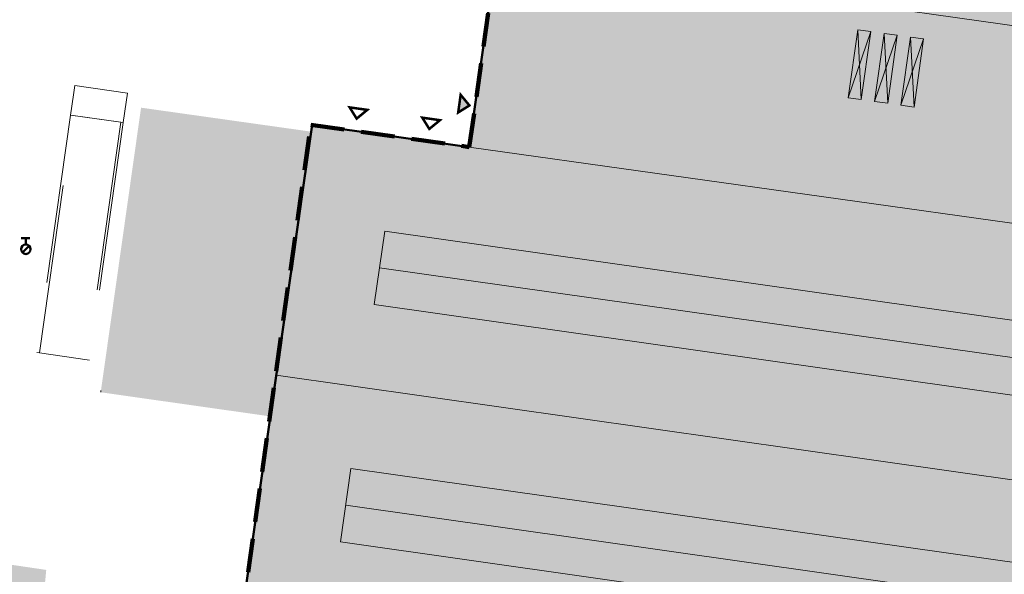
# Model space of a CAD drawing. Header units: millimetres. Extents: x -594446 to -568348, y -1168850 to -1168131.
# Tile 4 of 17: x -594241 to -594167, y -1168674 to -1168633. Entities that reach past the tile are written whole.
import ezdxf

# ---------------------------------------------------------------- set-up
doc = ezdxf.new("R2010")
doc.units = ezdxf.units.MM
doc.linetypes.add('DASHED', pattern=[19.05, 12.7, -6.35])
doc.linetypes.add('ČÁRKOVANÁ', pattern=[19.05, 12.7, -6.35])
doc.layers.get('0').update_dxf_attribs({"color": 250})
for name, color, linetype, lineweight in [('A99_N_kce-pohl', 1, 'Continuous', 9), ('geo katastr', 5, 'Continuous', 0), ('N_popis', 10, 'Continuous', 13), ('S_kce pod', 7, 'DASHED', 18), ('S_kce_pohled', 7, 'Continuous', 18), ('Sit_objekty', 10, 'Continuous', 13), ('taf katastr_objekty', 211, 'Continuous', 18)]:
    doc.layers.add(name, color=color, linetype=linetype, lineweight=lineweight)
doc.layers.add('HYDRANT', color=5, linetype='Continuous')
for name, color, linetype, lineweight, true_color in [('N_kce-pohled', 7, 'Continuous', 18, 0xfa0000), ('Sit_hranice dotčeného území', 7, 'DASHED', 100, 0xfa00fa), ('taf plocha_nový stav', 7, 'Continuous', 20, 0xfedfd7)]:
    doc.layers.add(name, color=color, linetype=linetype, lineweight=lineweight, true_color=true_color)
doc.styles.get("Standard").update_dxf_attribs({"font": 'ARIALN.TTF'})
doc.dimstyles.new('M - situace', dxfattribs={"dimtxt": 1, "dimasz": 0.55, "dimexe": 0.25, "dimexo": 0.5, "dimgap": 0.1, "dimtad": 1, "dimrnd": 0.05, "dimzin": 0, "dimtxsty": 'Standard', "dimblk": 'OBLIQUE', "dimcen": 0.09, "dimdle": 0.25, "dimclrd": 256, "dimclre": 256, "dimclrt": 256, "dimadec": 0, "dimazin": 0, "dimtfac": 1, "dimtmove": 1, "dimatfit": 0, "dimldrblk": 'OBLIQUE', "dimfxl": 0, "dimtolj": 1, "dimtzin": 0, "dimlwd": 5, "dimlwe": 5, "dimarcsym": 0})

# ---------------------------------------------------------------- blocks, each defined once
blk = doc.blocks.new('_Oblique')
at = {"color": 0, "linetype": 'ByBlock', "lineweight": -2}
blk.add_line((-0.5, -0.5), (0.5, 0.5), dxfattribs=at)
blk = doc.blocks.new('*D59')
at = {"layer": 'Defpoints', "color": 0, "transparency": 16777216}
for p in [(-594203.709, -1168614.97), (-594063.765, -1168622.422), (-594065.497, -1168634.609)]:
    blk.add_point(p, dxfattribs=at)
at = {"layer": 'S_kce_pohled', "lineweight": 5, "transparency": 16777216}
for p, q in [((-594202.68, -1168607.733), (-594201.942, -1168602.536)), ((-594202.224, -1168602.748), (-594063.518, -1168622.457)), ((-594064.469, -1168627.372), (-594063.73, -1168622.174))]:
    blk.add_line(p, q, dxfattribs=at)
at = {"layer": 'S_kce_pohled', "lineweight": 5, "transparency": 16777216, "xscale": 0.55, "yscale": 0.55, "zscale": 0.55}
for p, rotation in [((-594201.977, -1168602.783), 171.9128774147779), ((-594063.765, -1168622.422), 351.9128774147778)]:
    blk.add_blockref('_Oblique', p, dxfattribs=dict(at, rotation=rotation))
at = {"layer": 'S_kce_pohled', "transparency": 16777216, "insert": (-594146.963, -1168609.892), "char_height": 1, "attachment_point": 5, "rotation": 351.91288}
blk.add_mtext('\\A1;139,60', dxfattribs=at)

msp = doc.modelspace()

# ---------------------------------------------------------------- hatches: boundary and pattern name
at = {"layer": 'N_popis'}
msp.add_hatch(color=256, dxfattribs=at).paths.add_polyline_path([(-594207.563, -1168639.033), (-594208.221, -1168638.235), (-594208.407, -1168639.563)])
at = {"layer": 'taf katastr_objekty', "lineweight": 0, "true_color": 0xc7c8ca}
h = msp.add_hatch(color=9, dxfattribs=at)
h.dxf.hatch_style = 1
h.paths.add_polyline_path([(-594186.84, -1168568.15), (-594175.87, -1168569.78), (-594161.8, -1168571.66), (-594162.34, -1168575.58), (-594158.37, -1168576.08), (-594158.83, -1168579.287), (-594176.84, -1168577), (-594177.36, -1168580.82), (-594151.32, -1168584.32), (-594152.94, -1168596.42), (-594178.98, -1168592.92), (-594178.96, -1168592.76), (-594209.36, -1168588.27), (-594206.07, -1168565.3), (-594204.94, -1168565.47), (-594204.39, -1168561.58), (-594202.32, -1168560.03), (-594187.93, -1168562.09), (-594186.27, -1168564.1)])
h.paths.add_polyline_path([(-594269.31, -1168572.62), (-594250.55, -1168575.65), (-594251.43, -1168582.62), (-594251.69, -1168584.12), (-594270.33, -1168580.8), (-594270.15, -1168579.32)])
h.paths.add_polyline_path([(-594139.49, -1168582.93), (-594139.16, -1168582.98), (-594138.21, -1168576.3), (-594137.26, -1168569.67), (-594100.23, -1168574.87), (-594101.13, -1168581.54), (-594101.86, -1168586.99), (-594102.14, -1168589.07), (-594094.42, -1168590.16), (-594079.05, -1168592.28), (-594065.87, -1168594.11), (-594067.85, -1168608.24), (-594104.06, -1168603.09), (-594114.83, -1168601.56), (-594115.74, -1168607.43), (-594127.4, -1168605.64), (-594126.68, -1168600.78), (-594141.71, -1168598.66), (-594141.69, -1168598.5), (-594144.66, -1168598.12), (-594143.62, -1168590.34), (-594140.59, -1168590.73)])
h.paths.add_polyline_path([(-594048.81, -1168585.87), (-594045.79, -1168586.27), (-594021.17, -1168589.77), (-594024.98, -1168617.21), (-594039.79, -1168615.13), (-594039.9, -1168615.88), (-594041.4, -1168615.67), (-594041.3, -1168614.92), (-594049.45, -1168613.78), (-594046.72, -1168593.24), (-594049.74, -1168592.84)])
h.paths.add_polyline_path([(-593998.04, -1168620.92), (-593997.63, -1168617.8), (-593997.45, -1168616.39), (-593996.04, -1168605.55), (-593994.78, -1168597.12), (-593984.26, -1168598.57), (-593987.54, -1168622.36)])
h.paths.add_polyline_path([(-593957.43, -1168614.35), (-593947.49, -1168615.74), (-593949.16, -1168627.77), (-593959.1, -1168626.38)])
h.paths.add_polyline_path([(-593952.02, -1168596.49), (-593944.25, -1168597.64), (-593946.41, -1168609.47), (-593954.33, -1168608.3)])
h.paths.add_polyline_path([(-593877.8, -1168645.47), (-593876.84, -1168638.38), (-593886.38, -1168637.02), (-593887.37, -1168644.11)])
h.paths.add_polyline_path([(-593893.91, -1168657.65), (-593893.68, -1168657.66), (-593893.55, -1168656.69), (-593879.68, -1168658.65), (-593879.81, -1168659.63), (-593879.58, -1168659.67), (-593884.56, -1168694.44), (-593884.79, -1168694.41), (-593884.86, -1168695.15), (-593898.88, -1168693.16), (-593898.84, -1168692.87), (-593899.02, -1168692.85)])
h.paths.add_polyline_path([(-594022.92, -1168637.03), (-593996.11, -1168641.11), (-593965.98, -1168644.98), (-593988.96, -1168811.13), (-593989.34, -1168811.07), (-594046.23, -1168803.12), (-594035.67, -1168727.86)])
h.paths.add_polyline_path([(-593947.81, -1168699.91), (-593929.18, -1168702.42), (-593937.88, -1168765.26), (-593956.31, -1168762.78)])
h.paths.add_polyline_path([(-593905.24, -1168705.57), (-593892.82, -1168707.61), (-593900.92, -1168767.22), (-593913.31, -1168765.53), (-593910.92, -1168747.76), (-593918.56, -1168746.717), (-593917.69, -1168740.367), (-593910.06, -1168741.39)])
h.paths.add_polyline_path([(-593913.88, -1168769.53), (-593913.31, -1168765.53), (-593900.92, -1168767.22), (-593908.62, -1168824.03), (-593923.59, -1168822.04), (-593918.16, -1168781.28), (-593922.81, -1168780.61), (-593921.82, -1168773.24), (-593917.13, -1168773.9), (-593916.51, -1168769.22)])
h.paths.add_polyline_path([(-593962.39, -1168807.3), (-593956.31, -1168762.78), (-593937.88, -1168765.26), (-593944.17, -1168809.8)])
h.paths.add_polyline_path([(-594047.11, -1168829.75), (-593986.5, -1168838.16), (-593988.24, -1168850.39), (-594048.53, -1168842.05)])
h.paths.add_polyline_path([(-594066.4, -1168747.71), (-594041.79, -1168751.12), (-594046.85, -1168787.37), (-594071.08, -1168783.95), (-594071.47, -1168783.9)])
h.paths.add_polyline_path([(-594232.81, -1168736.78), (-594229.57, -1168713.4), (-594085.41, -1168733.67), (-594090.54, -1168770.52), (-594102.92, -1168768.78), (-594234.68, -1168750.26)])
h.paths.add_polyline_path([(-594215.53, -1168696.421), (-594082.89, -1168715.55), (-594085.41, -1168733.67), (-594229.57, -1168713.4), (-594227.02, -1168694.78), (-594255.74, -1168690.76), (-594252.9, -1168671.9), (-594239.326, -1168673.905), (-594239.49, -1168675.66), (-594213.097, -1168679.431)])
h.paths.add_polyline_path([(-594252.64, -1168734.01), (-594232.81, -1168736.78), (-594234.68, -1168750.26), (-594239.33, -1168749.62), (-594240.66, -1168759.26), (-594252.01, -1168757.7), (-594250.65, -1168747.71), (-594253.16, -1168747.35), (-594252.41, -1168741.8), (-594253.72, -1168741.62)])
h.paths.add_polyline_path([(-594277.08, -1168798.01), (-594269.61, -1168798.96), (-594269.84, -1168801.64), (-594270.35, -1168805.52), (-594255.52, -1168807.44), (-594256.64, -1168816.13), (-594261.55, -1168815.5), (-594279.01, -1168813.25)])
h.paths.add_polyline_path([(-594442.98, -1168752.3), (-594424.18, -1168754.87), (-594425.23, -1168761.77), (-594445.65, -1168758.91), (-594445.229, -1168755.93), (-594443.53, -1168756.17)])
h.paths.add_polyline_path([(-594389.88, -1168784.78), (-594390.43, -1168784.7), (-594390.1, -1168782.41), (-594387.35, -1168782.8), (-594387.4, -1168783.49), (-594382.86, -1168784.16), (-594384.8, -1168798), (-594391.59, -1168797.05)])
h = msp.add_hatch(color=9, dxfattribs=at)
h.dxf.hatch_style = 1
h.paths.add_polyline_path([(-594232.21, -1168639.2), (-594219.44, -1168641), (-594222.54, -1168662.374), (-594235.237, -1168660.569)])
at = {"layer": 'taf plocha_nový stav'}
h = msp.add_hatch(color=256, dxfattribs=at)
h.dxf.hatch_style = 1
h.paths.add_polyline_path([(-594076.178, -1168667.453), (-594076.351, -1168667.636), (-594077.226, -1168673.793), (-594077.059, -1168673.61)], flags=17)
h.paths.add_polyline_path([(-594076.9, -1168658.49), (-594077.17, -1168660.44), (-594075.386, -1168660.83), (-594077.245, -1168660.566)], flags=17)
h.paths.add_polyline_path([(-594213.119, -1168679.417), (-594215.535, -1168696.435), (-594082.89, -1168715.55), (-594082.734, -1168714.427), (-594079.917, -1168714.828), (-594079.231, -1168709.997), (-594082.06, -1168709.594), (-594075.25, -1168660.71), (-594077.245, -1168660.564), (-594076.9, -1168658.49), (-594069.026, -1168659.585), (-594065.49, -1168634.56), (-594203.786, -1168615.123), (-594207.586, -1168642.154), (-594219.37, -1168640.5), (-594224.71, -1168677.83)])

# ---------------------------------------------------------------- linework, layer by layer
at = {"layer": 'A99_N_kce-pohl', "linetype": 'Continuous', "lineweight": 9}
for points in [[(-594178.148, -1168638.594), (-594179.138, -1168638.455), (-594178.42, -1168633.345), (-594177.43, -1168633.485)], [(-594176.167, -1168638.873), (-594177.158, -1168638.734), (-594176.44, -1168633.624), (-594175.449, -1168633.763)], [(-594174.187, -1168639.151), (-594175.177, -1168639.012), (-594174.459, -1168633.902), (-594173.469, -1168634.041)]]:
    msp.add_lwpolyline(points, close=True, dxfattribs=at)
at = {"layer": 'A99_N_kce-pohl', "linetype": 'ČÁRKOVANÁ', "lineweight": 9, "ltscale": 10}
for points in [[(-594179.138, -1168638.455), (-594177.43, -1168633.485)], [(-594178.148, -1168638.594), (-594178.42, -1168633.345)], [(-594176.167, -1168638.873), (-594176.44, -1168633.624)], [(-594177.158, -1168638.734), (-594175.449, -1168633.763)], [(-594175.177, -1168639.012), (-594173.469, -1168634.041)], [(-594174.187, -1168639.151), (-594174.459, -1168633.902)]]:
    msp.add_lwpolyline(points, dxfattribs=at)
at = {"layer": 'geo katastr'}
msp.add_lwpolyline([(-594207.586, -1168642.154), (-594203.786, -1168615.123)], dxfattribs=at)
at = {"layer": 'HYDRANT', "lineweight": 50}
for points in [[(-594240.568, -1168649.008), (-594241.202, -1168649.009)], [(-594240.861, -1168649.466), (-594240.861, -1168649.008)], [(-594240.606, -1168649.571), (-594241.114, -1168650.081)]]:
    msp.add_lwpolyline(points, dxfattribs=at)
msp.add_circle((-594240.86, -1168649.826), 0.36, dxfattribs=at)
at = {"layer": 'N_kce-pohled'}
msp.add_lwpolyline([(-594235.219, -1168660.44), (-594235.237, -1168660.569)], dxfattribs=at)
at = {"layer": 'N_popis', "ltscale": 10}
for points, const_width in [([(-594208.221, -1168638.235), (-594208.407, -1168639.563), (-594207.563, -1168639.033)], 0.187), ([(-594215.227, -1168639.365), (-594216.555, -1168639.176), (-594216.026, -1168640.021)], 0.188), ([(-594209.774, -1168640.14), (-594211.102, -1168639.951), (-594210.573, -1168640.796)], 0.188)]:
    msp.add_lwpolyline(points, close=True, dxfattribs=dict(at, const_width=const_width))
at = {"layer": 'S_kce pod'}
for p, q in [((-594237.503, -1168639.763), (-594240.035, -1168657.584)), ((-594233.542, -1168640.325), (-594236.075, -1168658.146)), ((-594236.075, -1168658.146), (-594236.253, -1168658.121))]:
    msp.add_line(p, q, dxfattribs=at)
for points in [[(-594233.324, -1168638.791), (-594233.226, -1168638.098)], [(-594237.284, -1168638.228), (-594237.503, -1168639.763), (-594233.542, -1168640.325), (-594233.324, -1168638.791)]]:
    msp.add_lwpolyline(points, dxfattribs=at)
msp.add_lwpolyline([(-594236.253, -1168658.121), (-594239.837, -1168657.612), (-594237.305, -1168639.791), (-594233.721, -1168640.3)], close=True, dxfattribs=at)
at = {"layer": 'S_kce_pohled'}
for p, q in [((-594205.495, -1168627.544), (-594067.284, -1168647.183)), ((-594077.17, -1168660.44), (-594207.571, -1168642.156)), ((-594222.057, -1168659.285), (-594078.072, -1168679.744))]:
    msp.add_line(p, q, dxfattribs=at)
at = {"layer": 'S_kce_pohled', "ltscale": 2}
msp.add_line((-594240.035, -1168657.584), (-594239.837, -1168657.612), dxfattribs=at)
at = {"layer": 'S_kce_pohled', "color": 1, "lineweight": 50}
msp.add_lwpolyline([(-594077.17, -1168660.44), (-594075.25, -1168660.708), (-594082.89, -1168715.55), (-594215.532, -1168696.435), (-594213.103, -1168679.43), (-594224.712, -1168677.848), (-594219.37, -1168640.5), (-594207.586, -1168642.154), (-594203.786, -1168615.123), (-594065.49, -1168634.56)], dxfattribs=at)
at = {"layer": 'S_kce_pohled'}
msp.add_lwpolyline([(-594233.226, -1168638.098), (-594237.186, -1168637.535), (-594237.284, -1168638.228)], dxfattribs=at)
at = {"layer": 'Sit_hranice dotčeného území', "ltscale": 0.2}
msp.add_lwpolyline([(-594207.571, -1168642.156), (-594203.305, -1168611.696), (-594070.952, -1168630.233), (-594065.01, -1168631.16), (-594068.99, -1168659.59), (-594076.95, -1168716.38), (-594082.89, -1168715.55), (-594215.53, -1168696.421), (-594213.103, -1168679.43), (-594224.712, -1168677.848), (-594219.468, -1168640.486)], close=True, dxfattribs=at)
at = {"layer": 'Sit_objekty'}
for p, q in [((-594214.705, -1168653.976), (-594213.922, -1168648.462)), ((-594083.086, -1168667.052), (-594213.922, -1168648.462)), ((-594083.478, -1168669.81), (-594214.314, -1168651.219)), ((-594083.87, -1168672.567), (-594214.705, -1168653.976)), ((-594217.238, -1168671.797), (-594216.454, -1168666.283)), ((-594085.618, -1168684.873), (-594216.454, -1168666.283)), ((-594086.01, -1168687.631), (-594216.846, -1168669.04)), ((-594086.402, -1168690.388), (-594217.238, -1168671.797))]:
    msp.add_line(p, q, dxfattribs=at)
at = {"layer": 'Sit_objekty', "color": 1, "lineweight": 50}
msp.add_lwpolyline([(-594077.17, -1168660.44), (-594075.25, -1168660.708), (-594082.89, -1168715.55), (-594215.532, -1168696.435), (-594213.103, -1168679.43), (-594224.712, -1168677.848), (-594219.37, -1168640.5), (-594207.586, -1168642.154), (-594203.786, -1168615.123), (-594065.49, -1168634.56)], dxfattribs=at)

# ---------------------------------------------------------------- dimensions: what is measured, and where the dimension line sits
at = {"layer": 'S_kce_pohled'}
dim = msp.add_linear_dim(base=(-594063.765, -1168622.422), p1=(-594203.709, -1168614.97), p2=(-594065.497, -1168634.609), angle=351.91288, dimstyle='M - situace', dxfattribs=at)
dim.commit()
dim.dimension.update_dxf_attribs({"geometry": '*D59', "text_midpoint": (-594147.062, -1168610.586), "dimtype": 160})

doc.saveas('drawing.dxf')
